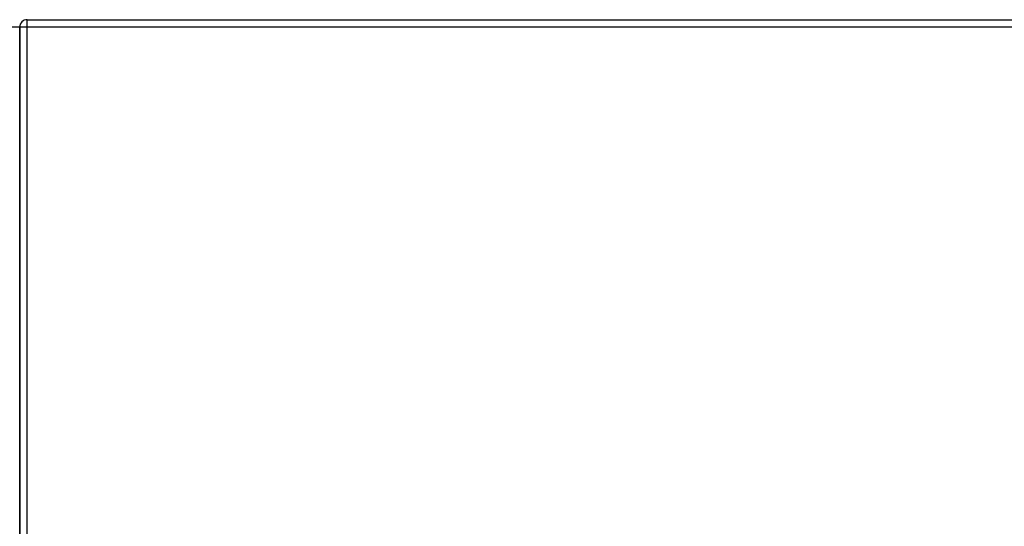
# Model space of a CAD drawing. Header units: inches. Extents: x 23 to 567, y 61 to 264.
# Tile 32 of 256: x 77.26 to 90.19, y 68.02 to 74.67. Entities that reach past the tile are written whole.
import ezdxf

# ---------------------------------------------------------------- set-up
doc = ezdxf.new("R2010")
doc.units = ezdxf.units.IN
doc.header["$MEASUREMENT"] = 0
doc.layers.add('Visible Edges(ANSI)', color=7, linetype='Continuous', lineweight=25)
doc.layers.add('Visible Tangent Edges(ANSI)', color=7, linetype='Continuous', lineweight=25)

msp = doc.modelspace()

# ---------------------------------------------------------------- linework, layer by layer
at = {"layer": 'Visible Edges(ANSI)'}
for p, q in [((77.364, 74.668), (129.89, 74.668)), ((77.265, 74.569), (77.265, 62.767)), ((77.265, 62.767), (77.265, 74.569))]:
    msp.add_line(p, q, dxfattribs=at)
msp.add_arc((77.364, 74.569), 0.099, 90, 180, dxfattribs=at)
at = {"layer": 'Visible Tangent Edges(ANSI)'}
for p, q in [((77.364, 74.569), (77.364, 74.668)), ((77.265, 74.569), (77.166, 74.569)), ((77.364, 74.569), (77.265, 74.569)), ((77.364, 62.767), (77.364, 74.569)), ((129.89, 74.569), (77.364, 74.569))]:
    msp.add_line(p, q, dxfattribs=at)

doc.saveas('drawing.dxf')
